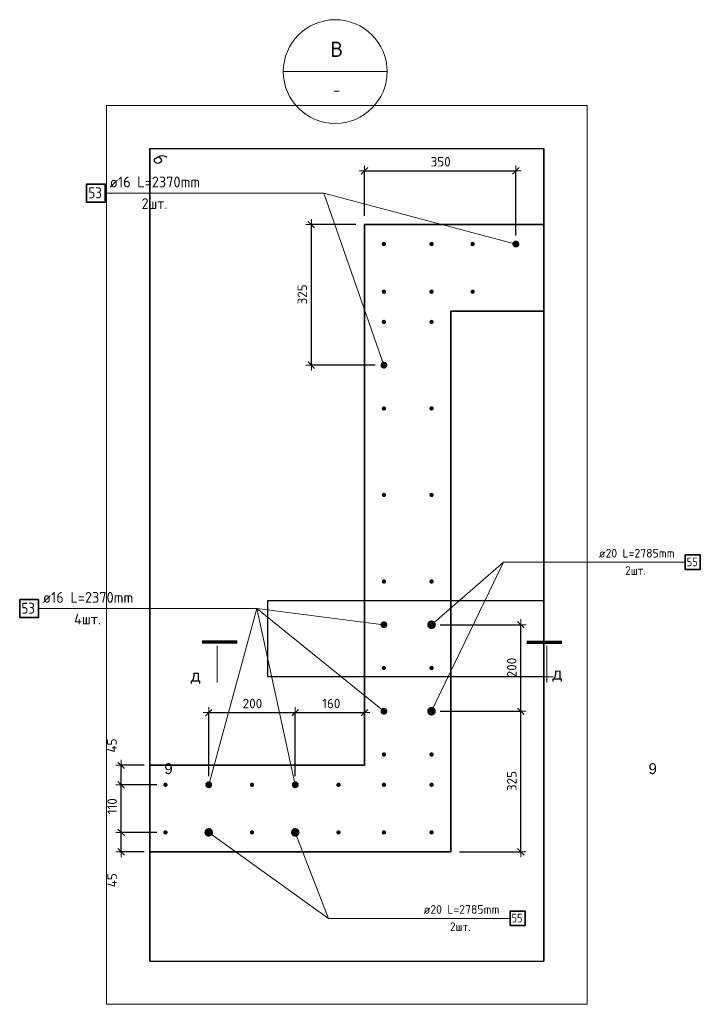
# Model space of a CAD drawing. Header units: millimetres. Extents: x 27309 to 183995, y -852 to 48500.
# Tile 91 of 93: x 180582 to 182155, y 35993 to 38269. Entities that reach past the tile are written whole.
import ezdxf

# ---------------------------------------------------------------- set-up
doc = ezdxf.new("R2010")
doc.units = ezdxf.units.MM
doc.header["$PDMODE"] = 65
for name, color, linetype, lineweight in [('Standard', 7, 'Continuous', 25), ('Арм.стержн. Выпуски', 180, 'Continuous', 35), ('Размерная линия_ общее', 7, 'Continuous', 13)]:
    doc.layers.add(name, color=color, linetype=linetype, lineweight=lineweight)
doc.styles.add('ARIAL', font='ARIAL.TTF')
doc.styles.add('ISOCPEUR', font='ISOCPEUR')
doc.styles.add('ITALICT', font='ITALICT_.TTF')
doc.dimstyles.new('DIMSTYLE_3', dxfattribs={"dimtxt": 22, "dimasz": 25, "dimexe": 0, "dimexo": 0, "dimgap": 11, "dimtad": 2, "dimdec": 0, "dimrnd": 5, "dimzin": 12, "dimdsep": 46, "dimtxsty": 'ISOCPEUR', "dimblk1": 'ALL_ML_STRICH', "dimblk2": 'ALL_ML_STRICH', "dimsah": 1, "dimcen": 0, "dimclrd": 7, "dimclre": 256, "dimclrt": 7, "dimadec": 0, "dimazin": 0, "dimtfac": 1, "dimtdec": 0, "dimtix": 1, "dimtmove": 2, "dimatfit": 3, "dimfxl": 0, "dimtzin": 0, "dimlwd": 0, "dimlwe": -3, "dimarcsym": 0})
doc.dimstyles.new('DIMSTYLE_5', dxfattribs={"dimtxt": 22, "dimasz": 25, "dimexe": 0, "dimexo": 0, "dimgap": 11, "dimtad": 2, "dimdec": 0, "dimrnd": 5, "dimzin": 12, "dimdsep": 46, "dimtxsty": 'ISOCPEUR', "dimblk1": 'ALL_ML_STRICH', "dimblk2": 'ALL_ML_STRICH', "dimsah": 1, "dimcen": 0, "dimclrd": 7, "dimclre": 256, "dimclrt": 7, "dimadec": 0, "dimazin": 0, "dimtfac": 1, "dimtdec": 0, "dimtix": 1, "dimtmove": 2, "dimatfit": 3, "dimfxl": 0, "dimtvp": 1.2, "dimtzin": 0, "dimlwd": 0, "dimlwe": -3, "dimarcsym": 0})

# ---------------------------------------------------------------- blocks, each defined once
blk = doc.blocks.new('ALL_ML_STRICH')
at = {"color": 0, "linetype": 'ByBlock', "lineweight": -2}
for p, q in [((-1, 0), (0.5, 0)), ((-0.3, -0.3), (0.3, 0.3)), ((0, -0.5), (0, 0.5))]:
    blk.add_line(p, q, dxfattribs=at)
blk = doc.blocks.new('*D224')
at = {"layer": 'DEFPOINTS', "color": 7, "linetype": 'Continuous', "lineweight": 13, "transparency": 33554687}
for p in [(181018.7, 36667.7), (181018.7, 36500.8), (181218.7, 36500.8)]:
    blk.add_point(p, dxfattribs=at)
at = {"layer": 'Размерная линия_ общее', "color": 253, "linetype": 'Continuous', "lineweight": -2, "true_color": 0xa0a0a0, "transparency": 33554687}
for p, q in [((181018.7, 36520.8), (181018.7, 36667.7)), ((181218.7, 36520.8), (181218.7, 36667.7))]:
    blk.add_line(p, q, dxfattribs=at)
at = {"layer": 'Размерная линия_ общее', "color": 7, "linetype": 'Continuous', "lineweight": -2, "transparency": 33554687}
blk.add_line((181018.7, 36667.7), (181218.7, 36667.7), dxfattribs=at)
at = {"layer": 'Размерная линия_ общее', "color": 7, "linetype": 'Continuous', "lineweight": 13, "transparency": 33554687, "xscale": 25, "yscale": 25, "zscale": 25, "rotation": 180}
blk.add_blockref('ALL_ML_STRICH', (181018.7, 36667.7), dxfattribs=at)
at = {"layer": 'Размерная линия_ общее', "color": 7, "linetype": 'Continuous', "lineweight": 13, "transparency": 33554687, "xscale": 25, "yscale": 25, "zscale": 25}
blk.add_blockref('ALL_ML_STRICH', (181218.7, 36667.7), dxfattribs=at)
at = {"layer": 'Размерная линия_ общее', "color": 7, "linetype": 'Continuous', "lineweight": 13, "transparency": 33554687, "insert": (181119.8, 36688.7), "char_height": 22, "width": 66, "attachment_point": 5, "style": 'ISOCPEUR'}
blk.add_mtext('\\A1;{200}', dxfattribs=at)
blk = doc.blocks.new('*D225')
at = {"layer": 'DEFPOINTS', "color": 7, "linetype": 'Continuous', "lineweight": 13, "transparency": 33554687}
for p in [(181378.7, 36674.4), (181218.7, 36667.7), (181218.7, 36500.8)]:
    blk.add_point(p, dxfattribs=at)
at = {"layer": 'Размерная линия_ общее', "color": 253, "linetype": 'Continuous', "lineweight": -2, "true_color": 0xa0a0a0, "transparency": 33554687}
for p, q in [((181218.7, 36520.8), (181218.7, 36667.7)), ((181378.7, 36667.7), (181378.7, 36667.7))]:
    blk.add_line(p, q, dxfattribs=at)
at = {"layer": 'Размерная линия_ общее', "color": 7, "linetype": 'Continuous', "lineweight": -2, "transparency": 33554687}
blk.add_line((181218.7, 36667.7), (181378.7, 36667.7), dxfattribs=at)
at = {"layer": 'Размерная линия_ общее', "color": 7, "linetype": 'Continuous', "lineweight": 13, "transparency": 33554687, "xscale": 25, "yscale": 25, "zscale": 25, "rotation": 180}
blk.add_blockref('ALL_ML_STRICH', (181218.7, 36667.7), dxfattribs=at)
at = {"layer": 'Размерная линия_ общее', "color": 7, "linetype": 'Continuous', "lineweight": 13, "transparency": 33554687, "xscale": 25, "yscale": 25, "zscale": 25}
blk.add_blockref('ALL_ML_STRICH', (181378.7, 36667.7), dxfattribs=at)
at = {"layer": 'Размерная линия_ общее', "color": 7, "linetype": 'Continuous', "lineweight": 13, "transparency": 33554687, "insert": (181302, 36688.7), "char_height": 22, "width": 66, "attachment_point": 5, "style": 'ISOCPEUR'}
blk.add_mtext('\\A1;{160}', dxfattribs=at)
blk = doc.blocks.new('*D226')
at = {"layer": 'DEFPOINTS', "color": 7, "linetype": 'Continuous', "lineweight": 13, "transparency": 33554687}
for p in [(181378.7, 37795.8), (181256, 37470.8), (181423.7, 37470.8)]:
    blk.add_point(p, dxfattribs=at)
at = {"layer": 'Размерная линия_ общее', "color": 253, "linetype": 'Continuous', "lineweight": -2, "true_color": 0xa0a0a0, "transparency": 33554687}
for p, q in [((181358.7, 37795.8), (181256, 37795.8)), ((181403.7, 37470.8), (181256, 37470.8))]:
    blk.add_line(p, q, dxfattribs=at)
at = {"layer": 'Размерная линия_ общее', "color": 7, "linetype": 'Continuous', "lineweight": -2, "transparency": 33554687}
blk.add_line((181256, 37470.8), (181256, 37795.8), dxfattribs=at)
at = {"layer": 'Размерная линия_ общее', "color": 7, "linetype": 'Continuous', "lineweight": 13, "transparency": 33554687, "xscale": 25, "yscale": 25, "zscale": 25}
for p, rotation in [((181256, 37795.8), 90), ((181256, 37470.8), 270)]:
    blk.add_blockref('ALL_ML_STRICH', p, dxfattribs=dict(at, rotation=rotation))
at = {"layer": 'Размерная линия_ общее', "color": 7, "linetype": 'Continuous', "lineweight": 13, "transparency": 33554687, "insert": (181235, 37634.4), "char_height": 22, "width": 66, "attachment_point": 5, "rotation": 90, "style": 'ISOCPEUR'}
blk.add_mtext('\\A1;{325}', dxfattribs=at)
blk = doc.blocks.new('*D227')
at = {"layer": 'DEFPOINTS', "color": 7, "linetype": 'Continuous', "lineweight": 13, "transparency": 33554687}
for p in [(181378.7, 37920.2), (181378.7, 37795.8), (181728.7, 37750.8)]:
    blk.add_point(p, dxfattribs=at)
at = {"layer": 'Размерная линия_ общее', "color": 253, "linetype": 'Continuous', "lineweight": -2, "true_color": 0xa0a0a0, "transparency": 33554687}
for p, q in [((181378.7, 37815.8), (181378.7, 37920.2)), ((181728.7, 37770.8), (181728.7, 37920.2))]:
    blk.add_line(p, q, dxfattribs=at)
at = {"layer": 'Размерная линия_ общее', "color": 7, "linetype": 'Continuous', "lineweight": -2, "transparency": 33554687}
blk.add_line((181378.7, 37920.2), (181728.7, 37920.2), dxfattribs=at)
at = {"layer": 'Размерная линия_ общее', "color": 7, "linetype": 'Continuous', "lineweight": 13, "transparency": 33554687, "xscale": 25, "yscale": 25, "zscale": 25, "rotation": 180}
blk.add_blockref('ALL_ML_STRICH', (181378.7, 37920.2), dxfattribs=at)
at = {"layer": 'Размерная линия_ общее', "color": 7, "linetype": 'Continuous', "lineweight": 13, "transparency": 33554687, "xscale": 25, "yscale": 25, "zscale": 25}
blk.add_blockref('ALL_ML_STRICH', (181728.7, 37920.2), dxfattribs=at)
at = {"layer": 'Размерная линия_ общее', "color": 7, "linetype": 'Continuous', "lineweight": 13, "transparency": 33554687, "insert": (181554.8, 37941.2), "char_height": 22, "width": 66, "attachment_point": 5, "style": 'ISOCPEUR'}
blk.add_mtext('\\A1;{350}', dxfattribs=at)
blk = doc.blocks.new('*D563')
at = {"layer": 'DEFPOINTS', "color": 7, "linetype": 'Continuous', "lineweight": 13, "transparency": 33554687}
for p in [(181533.8, 36670.8), (181578.7, 36345.8), (181740.2, 36345.8)]:
    blk.add_point(p, dxfattribs=at)
at = {"layer": 'Размерная линия_ общее', "color": 253, "linetype": 'Continuous', "lineweight": -2, "true_color": 0xa0a0a0, "transparency": 33554687}
for p, q in [((181553.8, 36670.8), (181740.2, 36670.8)), ((181598.7, 36345.8), (181740.2, 36345.8))]:
    blk.add_line(p, q, dxfattribs=at)
at = {"layer": 'Размерная линия_ общее', "color": 7, "linetype": 'Continuous', "lineweight": -2, "transparency": 33554687}
blk.add_line((181740.2, 36345.8), (181740.2, 36670.8), dxfattribs=at)
at = {"layer": 'Размерная линия_ общее', "color": 7, "linetype": 'Continuous', "lineweight": 13, "transparency": 33554687, "xscale": 25, "yscale": 25, "zscale": 25}
for p, rotation in [((181740.2, 36670.8), 90), ((181740.2, 36345.8), 270)]:
    blk.add_blockref('ALL_ML_STRICH', p, dxfattribs=dict(at, rotation=rotation))
at = {"layer": 'Размерная линия_ общее', "color": 7, "linetype": 'Continuous', "lineweight": 13, "transparency": 33554687, "insert": (181719.2, 36509.4), "char_height": 22, "width": 66, "attachment_point": 5, "rotation": 90, "style": 'ISOCPEUR'}
blk.add_mtext('\\A1;{325}', dxfattribs=at)
blk = doc.blocks.new('*D564')
at = {"layer": 'DEFPOINTS', "color": 7, "linetype": 'Continuous', "lineweight": 13, "transparency": 33554687}
for p in [(181533.8, 36870.8), (181533.8, 36670.8), (181740.2, 36670.8)]:
    blk.add_point(p, dxfattribs=at)
at = {"layer": 'Размерная линия_ общее', "color": 253, "linetype": 'Continuous', "lineweight": -2, "true_color": 0xa0a0a0, "transparency": 33554687}
for p, q in [((181553.8, 36870.8), (181740.2, 36870.8)), ((181553.8, 36670.8), (181740.2, 36670.8))]:
    blk.add_line(p, q, dxfattribs=at)
at = {"layer": 'Размерная линия_ общее', "color": 7, "linetype": 'Continuous', "lineweight": -2, "transparency": 33554687}
blk.add_line((181740.2, 36670.8), (181740.2, 36870.8), dxfattribs=at)
at = {"layer": 'Размерная линия_ общее', "color": 7, "linetype": 'Continuous', "lineweight": 13, "transparency": 33554687, "xscale": 25, "yscale": 25, "zscale": 25}
for p, rotation in [((181740.2, 36870.8), 90), ((181740.2, 36670.8), 270)]:
    blk.add_blockref('ALL_ML_STRICH', p, dxfattribs=dict(at, rotation=rotation))
at = {"layer": 'Размерная линия_ общее', "color": 7, "linetype": 'Continuous', "lineweight": 13, "transparency": 33554687, "insert": (181719.2, 36771.9), "char_height": 22, "width": 66, "attachment_point": 5, "rotation": 90, "style": 'ISOCPEUR'}
blk.add_mtext('\\A1;{200}', dxfattribs=at)
blk = doc.blocks.new('*D565')
at = {"layer": 'DEFPOINTS', "color": 7, "linetype": 'Continuous', "lineweight": 13, "transparency": 33554687}
for p in [(180918.7, 36390.8), (180816.4, 36345.8), (180889.5, 36345.8)]:
    blk.add_point(p, dxfattribs=at)
at = {"layer": 'Размерная линия_ общее', "color": 253, "linetype": 'Continuous', "lineweight": -2, "true_color": 0xa0a0a0, "transparency": 33554687}
for p, q in [((180898.7, 36390.8), (180816.4, 36390.8)), ((180869.5, 36345.8), (180816.4, 36345.8))]:
    blk.add_line(p, q, dxfattribs=at)
at = {"layer": 'Размерная линия_ общее', "color": 7, "linetype": 'Continuous', "lineweight": -2, "transparency": 33554687}
blk.add_line((180816.4, 36345.8), (180816.4, 36390.8), dxfattribs=at)
at = {"layer": 'Размерная линия_ общее', "color": 7, "linetype": 'Continuous', "lineweight": 13, "transparency": 33554687, "xscale": 25, "yscale": 25, "zscale": 25}
for p, rotation in [((180816.4, 36390.8), 90), ((180816.4, 36345.8), 270)]:
    blk.add_blockref('ALL_ML_STRICH', p, dxfattribs=dict(at, rotation=rotation))
at = {"layer": 'Размерная линия_ общее', "color": 7, "linetype": 'Continuous', "lineweight": 13, "transparency": 33554687, "insert": (180795.3, 36280.3), "char_height": 22, "width": 44, "attachment_point": 5, "rotation": 90, "style": 'ISOCPEUR'}
blk.add_mtext('\\A1;{45}', dxfattribs=at)
blk = doc.blocks.new('*D566')
at = {"layer": 'DEFPOINTS', "color": 7, "linetype": 'Continuous', "lineweight": 13, "transparency": 33554687}
for p in [(180918.7, 36500.8), (180816.4, 36390.8), (180918.7, 36390.8)]:
    blk.add_point(p, dxfattribs=at)
at = {"layer": 'Размерная линия_ общее', "color": 253, "linetype": 'Continuous', "lineweight": -2, "true_color": 0xa0a0a0, "transparency": 33554687}
for p, q in [((180898.7, 36500.8), (180816.4, 36500.8)), ((180898.7, 36390.8), (180816.4, 36390.8))]:
    blk.add_line(p, q, dxfattribs=at)
at = {"layer": 'Размерная линия_ общее', "color": 7, "linetype": 'Continuous', "lineweight": -2, "transparency": 33554687}
blk.add_line((180816.4, 36390.8), (180816.4, 36500.8), dxfattribs=at)
at = {"layer": 'Размерная линия_ общее', "color": 7, "linetype": 'Continuous', "lineweight": 13, "transparency": 33554687, "xscale": 25, "yscale": 25, "zscale": 25}
for p, rotation in [((180816.4, 36500.8), 90), ((180816.4, 36390.8), 270)]:
    blk.add_blockref('ALL_ML_STRICH', p, dxfattribs=dict(at, rotation=rotation))
at = {"layer": 'Размерная линия_ общее', "color": 7, "linetype": 'Continuous', "lineweight": 13, "transparency": 33554687, "insert": (180795.4, 36451.3), "char_height": 22, "width": 66, "attachment_point": 5, "rotation": 90, "style": 'ISOCPEUR'}
blk.add_mtext('\\A1;{110}', dxfattribs=at)
blk = doc.blocks.new('*D567')
at = {"layer": 'DEFPOINTS', "color": 7, "linetype": 'Continuous', "lineweight": 13, "transparency": 33554687}
for p in [(180889.5, 36545.8), (180816.4, 36500.8), (180918.7, 36500.8)]:
    blk.add_point(p, dxfattribs=at)
at = {"layer": 'Размерная линия_ общее', "color": 253, "linetype": 'Continuous', "lineweight": -2, "true_color": 0xa0a0a0, "transparency": 33554687}
for p, q in [((180869.5, 36545.8), (180816.4, 36545.8)), ((180898.7, 36500.8), (180816.4, 36500.8))]:
    blk.add_line(p, q, dxfattribs=at)
at = {"layer": 'Размерная линия_ общее', "color": 7, "linetype": 'Continuous', "lineweight": -2, "transparency": 33554687}
blk.add_line((180816.4, 36500.8), (180816.4, 36545.8), dxfattribs=at)
at = {"layer": 'Размерная линия_ общее', "color": 7, "linetype": 'Continuous', "lineweight": 13, "transparency": 33554687, "xscale": 25, "yscale": 25, "zscale": 25}
for p, rotation in [((180816.4, 36545.8), 90), ((180816.4, 36500.8), 270)]:
    blk.add_blockref('ALL_ML_STRICH', p, dxfattribs=dict(at, rotation=rotation))
at = {"layer": 'Размерная линия_ общее', "color": 7, "linetype": 'Continuous', "lineweight": 13, "transparency": 33554687, "insert": (180794.9, 36591.5), "char_height": 22, "width": 44, "attachment_point": 5, "rotation": 90, "style": 'ISOCPEUR'}
blk.add_mtext('\\A1;{45}', dxfattribs=at)

msp = doc.modelspace()

# ---------------------------------------------------------------- hatches: boundary and pattern name
at = {"layer": 'Арм.стержн. Выпуски', "linetype": 'Continuous', "lineweight": 35, "transparency": 33554687}
for color, points in [(4, [(181428.7, 37750.8), (181428.3, 37752.7), (181427.3, 37754.3), (181425.6, 37755.4), (181423.7, 37755.8), (181421.8, 37755.4), (181420.2, 37754.3), (181419.1, 37752.7), (181418.7, 37750.8), (181419.1, 37748.9), (181420.2, 37747.3), (181421.8, 37746.2), (181423.7, 37745.8), (181425.6, 37746.2), (181427.3, 37747.3), (181428.3, 37748.9)]), (4, [(181538.7, 37750.8), (181538.3, 37752.7), (181537.3, 37754.3), (181535.6, 37755.4), (181533.7, 37755.8), (181531.8, 37755.4), (181530.2, 37754.3), (181529.1, 37752.7), (181528.7, 37750.8), (181529.1, 37748.9), (181530.2, 37747.3), (181531.8, 37746.2), (181533.7, 37745.8), (181535.6, 37746.2), (181537.3, 37747.3), (181538.3, 37748.9)]), (4, [(181633.7, 37750.8), (181633.3, 37752.7), (181632.3, 37754.3), (181630.6, 37755.4), (181628.7, 37755.8), (181626.8, 37755.4), (181625.2, 37754.3), (181624.1, 37752.7), (181623.7, 37750.8), (181624.1, 37748.9), (181625.2, 37747.3), (181626.8, 37746.2), (181628.7, 37745.8), (181630.6, 37746.2), (181632.3, 37747.3), (181633.3, 37748.9)]), (7, [(181736.7, 37750.8), (181736.1, 37753.9), (181734.4, 37756.5), (181731.8, 37758.2), (181728.7, 37758.8), (181725.7, 37758.2), (181723.1, 37756.5), (181721.3, 37753.9), (181720.7, 37750.8), (181721.3, 37747.7), (181723.1, 37745.2), (181725.7, 37743.4), (181728.7, 37742.8), (181731.8, 37743.4), (181734.4, 37745.2), (181736.1, 37747.7)]), (4, [(181428.7, 37640.8), (181428.3, 37642.7), (181427.3, 37644.3), (181425.6, 37645.4), (181423.7, 37645.8), (181421.8, 37645.4), (181420.2, 37644.3), (181419.1, 37642.7), (181418.7, 37640.8), (181419.1, 37638.9), (181420.2, 37637.3), (181421.8, 37636.2), (181423.7, 37635.8), (181425.6, 37636.2), (181427.3, 37637.3), (181428.3, 37638.9)]), (4, [(181538.7, 37640.8), (181538.3, 37642.7), (181537.3, 37644.3), (181535.6, 37645.4), (181533.7, 37645.8), (181531.8, 37645.4), (181530.2, 37644.3), (181529.1, 37642.7), (181528.7, 37640.8), (181529.1, 37638.9), (181530.2, 37637.3), (181531.8, 37636.2), (181533.7, 37635.8), (181535.6, 37636.2), (181537.3, 37637.3), (181538.3, 37638.9)]), (4, [(181633.7, 37640.8), (181633.3, 37642.7), (181632.3, 37644.3), (181630.6, 37645.4), (181628.7, 37645.8), (181626.8, 37645.4), (181625.2, 37644.3), (181624.1, 37642.7), (181623.7, 37640.8), (181624.1, 37638.9), (181625.2, 37637.3), (181626.8, 37636.2), (181628.7, 37635.8), (181630.6, 37636.2), (181632.3, 37637.3), (181633.3, 37638.9)]), (4, [(181428.7, 37570.8), (181428.3, 37572.7), (181427.3, 37574.3), (181425.6, 37575.4), (181423.7, 37575.8), (181421.8, 37575.4), (181420.2, 37574.3), (181419.1, 37572.7), (181418.7, 37570.8), (181419.1, 37568.9), (181420.2, 37567.3), (181421.8, 37566.2), (181423.7, 37565.8), (181425.6, 37566.2), (181427.3, 37567.3), (181428.3, 37568.9)]), (4, [(181538.7, 37570.8), (181538.3, 37572.7), (181537.3, 37574.3), (181535.6, 37575.4), (181533.7, 37575.8), (181531.8, 37575.4), (181530.2, 37574.3), (181529.1, 37572.7), (181528.7, 37570.8), (181529.1, 37568.9), (181530.2, 37567.3), (181531.8, 37566.2), (181533.7, 37565.8), (181535.6, 37566.2), (181537.3, 37567.3), (181538.3, 37568.9)]), (7, [(181431.7, 37470.8), (181431.1, 37473.9), (181429.4, 37476.5), (181426.8, 37478.2), (181423.7, 37478.8), (181420.7, 37478.2), (181418.1, 37476.5), (181416.3, 37473.9), (181415.7, 37470.8), (181416.3, 37467.7), (181418.1, 37465.2), (181420.7, 37463.4), (181423.7, 37462.8), (181426.8, 37463.4), (181429.4, 37465.2), (181431.1, 37467.7)]), (4, [(181428.7, 37370.8), (181428.3, 37372.7), (181427.3, 37374.3), (181425.6, 37375.4), (181423.7, 37375.8), (181421.8, 37375.4), (181420.2, 37374.3), (181419.1, 37372.7), (181418.7, 37370.8), (181419.1, 37368.9), (181420.2, 37367.3), (181421.8, 37366.2), (181423.7, 37365.8), (181425.6, 37366.2), (181427.3, 37367.3), (181428.3, 37368.9)]), (4, [(181538.7, 37370.8), (181538.3, 37372.7), (181537.3, 37374.3), (181535.6, 37375.4), (181533.7, 37375.8), (181531.8, 37375.4), (181530.2, 37374.3), (181529.1, 37372.7), (181528.7, 37370.8), (181529.1, 37368.9), (181530.2, 37367.3), (181531.8, 37366.2), (181533.7, 37365.8), (181535.6, 37366.2), (181537.3, 37367.3), (181538.3, 37368.9)]), (4, [(181428.7, 37170.8), (181428.3, 37172.7), (181427.3, 37174.3), (181425.6, 37175.4), (181423.7, 37175.8), (181421.8, 37175.4), (181420.2, 37174.3), (181419.1, 37172.7), (181418.7, 37170.8), (181419.1, 37168.9), (181420.2, 37167.3), (181421.8, 37166.2), (181423.7, 37165.8), (181425.6, 37166.2), (181427.3, 37167.3), (181428.3, 37168.9)]), (4, [(181538.7, 37170.8), (181538.3, 37172.7), (181537.3, 37174.3), (181535.6, 37175.4), (181533.7, 37175.8), (181531.8, 37175.4), (181530.2, 37174.3), (181529.1, 37172.7), (181528.7, 37170.8), (181529.1, 37168.9), (181530.2, 37167.3), (181531.8, 37166.2), (181533.7, 37165.8), (181535.6, 37166.2), (181537.3, 37167.3), (181538.3, 37168.9)]), (4, [(181428.7, 36970.8), (181428.3, 36972.7), (181427.3, 36974.3), (181425.6, 36975.4), (181423.7, 36975.8), (181421.8, 36975.4), (181420.2, 36974.3), (181419.1, 36972.7), (181418.7, 36970.8), (181419.1, 36968.9), (181420.2, 36967.3), (181421.8, 36966.2), (181423.7, 36965.8), (181425.6, 36966.2), (181427.3, 36967.3), (181428.3, 36968.9)]), (4, [(181538.7, 36970.8), (181538.3, 36972.7), (181537.3, 36974.3), (181535.6, 36975.4), (181533.7, 36975.8), (181531.8, 36975.4), (181530.2, 36974.3), (181529.1, 36972.7), (181528.7, 36970.8), (181529.1, 36968.9), (181530.2, 36967.3), (181531.8, 36966.2), (181533.7, 36965.8), (181535.6, 36966.2), (181537.3, 36967.3), (181538.3, 36968.9)]), (7, [(181431.7, 36870.8), (181431.1, 36873.9), (181429.4, 36876.5), (181426.8, 36878.2), (181423.7, 36878.8), (181420.7, 36878.2), (181418.1, 36876.5), (181416.3, 36873.9), (181415.7, 36870.8), (181416.3, 36867.7), (181418.1, 36865.2), (181420.7, 36863.4), (181423.7, 36862.8), (181426.8, 36863.4), (181429.4, 36865.2), (181431.1, 36867.7)]), (7, [(181543.8, 36870.8), (181543, 36874.6), (181540.8, 36877.9), (181537.6, 36880.1), (181533.8, 36880.8), (181529.9, 36880.1), (181526.7, 36877.9), (181524.5, 36874.6), (181523.8, 36870.8), (181524.5, 36867), (181526.7, 36863.7), (181529.9, 36861.6), (181533.8, 36860.8), (181537.6, 36861.6), (181540.8, 36863.7), (181543, 36867)]), (4, [(181428.7, 36770.8), (181428.3, 36772.7), (181427.3, 36774.3), (181425.6, 36775.4), (181423.7, 36775.8), (181421.8, 36775.4), (181420.2, 36774.3), (181419.1, 36772.7), (181418.7, 36770.8), (181419.1, 36768.9), (181420.2, 36767.3), (181421.8, 36766.2), (181423.7, 36765.8), (181425.6, 36766.2), (181427.3, 36767.3), (181428.3, 36768.9)]), (4, [(181538.7, 36770.8), (181538.3, 36772.7), (181537.3, 36774.3), (181535.6, 36775.4), (181533.7, 36775.8), (181531.8, 36775.4), (181530.2, 36774.3), (181529.1, 36772.7), (181528.7, 36770.8), (181529.1, 36768.9), (181530.2, 36767.3), (181531.8, 36766.2), (181533.7, 36765.8), (181535.6, 36766.2), (181537.3, 36767.3), (181538.3, 36768.9)]), (7, [(181431.7, 36670.8), (181431.1, 36673.9), (181429.4, 36676.5), (181426.8, 36678.2), (181423.7, 36678.8), (181420.7, 36678.2), (181418.1, 36676.5), (181416.3, 36673.9), (181415.7, 36670.8), (181416.3, 36667.7), (181418.1, 36665.2), (181420.7, 36663.4), (181423.7, 36662.8), (181426.8, 36663.4), (181429.4, 36665.2), (181431.1, 36667.7)]), (7, [(181543.8, 36670.8), (181543, 36674.6), (181540.8, 36677.9), (181537.6, 36680.1), (181533.8, 36680.8), (181529.9, 36680.1), (181526.7, 36677.9), (181524.5, 36674.6), (181523.8, 36670.8), (181524.5, 36667), (181526.7, 36663.7), (181529.9, 36661.6), (181533.8, 36660.8), (181537.6, 36661.6), (181540.8, 36663.7), (181543, 36667)]), (4, [(181428.7, 36570.8), (181428.3, 36572.7), (181427.3, 36574.3), (181425.6, 36575.4), (181423.7, 36575.8), (181421.8, 36575.4), (181420.2, 36574.3), (181419.1, 36572.7), (181418.7, 36570.8), (181419.1, 36568.9), (181420.2, 36567.3), (181421.8, 36566.2), (181423.7, 36565.8), (181425.6, 36566.2), (181427.3, 36567.3), (181428.3, 36568.9)]), (4, [(181538.7, 36570.8), (181538.3, 36572.7), (181537.3, 36574.3), (181535.6, 36575.4), (181533.7, 36575.8), (181531.8, 36575.4), (181530.2, 36574.3), (181529.1, 36572.7), (181528.7, 36570.8), (181529.1, 36568.9), (181530.2, 36567.3), (181531.8, 36566.2), (181533.7, 36565.8), (181535.6, 36566.2), (181537.3, 36567.3), (181538.3, 36568.9)]), (4, [(180923.7, 36500.8), (180923.3, 36502.7), (180922.3, 36504.3), (180920.6, 36505.4), (180918.7, 36505.8), (180916.8, 36505.4), (180915.2, 36504.3), (180914.1, 36502.7), (180913.7, 36500.8), (180914.1, 36498.9), (180915.2, 36497.3), (180916.8, 36496.2), (180918.7, 36495.8), (180920.6, 36496.2), (180922.3, 36497.3), (180923.3, 36498.9)]), (7, [(181026.7, 36500.8), (181026.1, 36503.9), (181024.4, 36506.5), (181021.8, 36508.2), (181018.7, 36508.8), (181015.7, 36508.2), (181013.1, 36506.5), (181011.3, 36503.9), (181010.7, 36500.8), (181011.3, 36497.7), (181013.1, 36495.2), (181015.7, 36493.4), (181018.7, 36492.8), (181021.8, 36493.4), (181024.4, 36495.2), (181026.1, 36497.7)]), (4, [(181123.7, 36500.8), (181123.3, 36502.7), (181122.3, 36504.3), (181120.6, 36505.4), (181118.7, 36505.8), (181116.8, 36505.4), (181115.2, 36504.3), (181114.1, 36502.7), (181113.7, 36500.8), (181114.1, 36498.9), (181115.2, 36497.3), (181116.8, 36496.2), (181118.7, 36495.8), (181120.6, 36496.2), (181122.3, 36497.3), (181123.3, 36498.9)]), (7, [(181226.7, 36500.8), (181226.1, 36503.9), (181224.4, 36506.5), (181221.8, 36508.2), (181218.7, 36508.8), (181215.7, 36508.2), (181213.1, 36506.5), (181211.3, 36503.9), (181210.7, 36500.8), (181211.3, 36497.7), (181213.1, 36495.2), (181215.7, 36493.4), (181218.7, 36492.8), (181221.8, 36493.4), (181224.4, 36495.2), (181226.1, 36497.7)]), (4, [(181323.7, 36500.8), (181323.3, 36502.7), (181322.3, 36504.3), (181320.6, 36505.4), (181318.7, 36505.8), (181316.8, 36505.4), (181315.2, 36504.3), (181314.1, 36502.7), (181313.7, 36500.8), (181314.1, 36498.9), (181315.2, 36497.3), (181316.8, 36496.2), (181318.7, 36495.8), (181320.6, 36496.2), (181322.3, 36497.3), (181323.3, 36498.9)]), (4, [(181428.7, 36500.8), (181428.3, 36502.7), (181427.3, 36504.3), (181425.6, 36505.4), (181423.7, 36505.8), (181421.8, 36505.4), (181420.2, 36504.3), (181419.1, 36502.7), (181418.7, 36500.8), (181419.1, 36498.9), (181420.2, 36497.3), (181421.8, 36496.2), (181423.7, 36495.8), (181425.6, 36496.2), (181427.3, 36497.3), (181428.3, 36498.9)]), (4, [(181538.7, 36500.8), (181538.3, 36502.7), (181537.3, 36504.3), (181535.6, 36505.4), (181533.7, 36505.8), (181531.8, 36505.4), (181530.2, 36504.3), (181529.1, 36502.7), (181528.7, 36500.8), (181529.1, 36498.9), (181530.2, 36497.3), (181531.8, 36496.2), (181533.7, 36495.8), (181535.6, 36496.2), (181537.3, 36497.3), (181538.3, 36498.9)]), (4, [(180923.7, 36390.8), (180923.3, 36392.7), (180922.3, 36394.3), (180920.6, 36395.4), (180918.7, 36395.8), (180916.8, 36395.4), (180915.2, 36394.3), (180914.1, 36392.7), (180913.7, 36390.8), (180914.1, 36388.9), (180915.2, 36387.3), (180916.8, 36386.2), (180918.7, 36385.8), (180920.6, 36386.2), (180922.3, 36387.3), (180923.3, 36388.9)]), (7, [(181028.7, 36390.8), (181028, 36394.6), (181025.8, 36397.9), (181022.5, 36400.1), (181018.7, 36400.8), (181014.9, 36400.1), (181011.6, 36397.9), (181009.5, 36394.6), (181008.7, 36390.8), (181009.5, 36387), (181011.6, 36383.7), (181014.9, 36381.6), (181018.7, 36380.8), (181022.5, 36381.6), (181025.8, 36383.7), (181028, 36387)]), (4, [(181123.7, 36390.8), (181123.3, 36392.7), (181122.3, 36394.3), (181120.6, 36395.4), (181118.7, 36395.8), (181116.8, 36395.4), (181115.2, 36394.3), (181114.1, 36392.7), (181113.7, 36390.8), (181114.1, 36388.9), (181115.2, 36387.3), (181116.8, 36386.2), (181118.7, 36385.8), (181120.6, 36386.2), (181122.3, 36387.3), (181123.3, 36388.9)]), (7, [(181228.7, 36390.8), (181228, 36394.6), (181225.8, 36397.9), (181222.5, 36400.1), (181218.7, 36400.8), (181214.9, 36400.1), (181211.6, 36397.9), (181209.5, 36394.6), (181208.7, 36390.8), (181209.5, 36387), (181211.6, 36383.7), (181214.9, 36381.6), (181218.7, 36380.8), (181222.5, 36381.6), (181225.8, 36383.7), (181228, 36387)]), (4, [(181323.7, 36390.8), (181323.3, 36392.7), (181322.3, 36394.3), (181320.6, 36395.4), (181318.7, 36395.8), (181316.8, 36395.4), (181315.2, 36394.3), (181314.1, 36392.7), (181313.7, 36390.8), (181314.1, 36388.9), (181315.2, 36387.3), (181316.8, 36386.2), (181318.7, 36385.8), (181320.6, 36386.2), (181322.3, 36387.3), (181323.3, 36388.9)]), (4, [(181428.7, 36390.8), (181428.3, 36392.7), (181427.3, 36394.3), (181425.6, 36395.4), (181423.7, 36395.8), (181421.8, 36395.4), (181420.2, 36394.3), (181419.1, 36392.7), (181418.7, 36390.8), (181419.1, 36388.9), (181420.2, 36387.3), (181421.8, 36386.2), (181423.7, 36385.8), (181425.6, 36386.2), (181427.3, 36387.3), (181428.3, 36388.9)]), (4, [(181538.7, 36390.8), (181538.3, 36392.7), (181537.3, 36394.3), (181535.6, 36395.4), (181533.7, 36395.8), (181531.8, 36395.4), (181530.2, 36394.3), (181529.1, 36392.7), (181528.7, 36390.8), (181529.1, 36388.9), (181530.2, 36387.3), (181531.8, 36386.2), (181533.7, 36385.8), (181535.6, 36386.2), (181537.3, 36387.3), (181538.3, 36388.9)])]:
    msp.add_hatch(color=color, dxfattribs=at).paths.add_polyline_path(points)

# ---------------------------------------------------------------- linework, layer by layer
at = {"color": 52, "linetype": 'Continuous', "lineweight": -3, "transparency": 33554687}
for p, q in [((180882.7, 37971.4), (181793.4, 37971.4)), ((180882.7, 37971.4), (181793.4, 37971.4)), ((180882.7, 36093.4), (180882.7, 37971.4)), ((180882.7, 37971.4), (180882.7, 36093.4)), ((181793.4, 36093.4), (181793.4, 37971.4)), ((181793.4, 37971.4), (181793.4, 36093.4)), ((181155.3, 36750.6), (181155.3, 36926.8)), ((181155.3, 36926.8), (181793.4, 36926.8)), ((181155.3, 36750.6), (181155.3, 36926.8)), ((181155.3, 36926.8), (181793.4, 36926.8)), ((181793.4, 36926.8), (181793.4, 36750.6)), ((181793.4, 36926.8), (181793.4, 36750.6)), ((181793.4, 36750.6), (181155.3, 36750.6)), ((181793.4, 36750.6), (181155.3, 36750.6)), ((180882.7, 36093.4), (181793.4, 36093.4)), ((180882.7, 36093.4), (181793.4, 36093.4))]:
    msp.add_line(p, q, dxfattribs=at)
at = {"color": 7, "linetype": 'Continuous', "lineweight": 35, "transparency": 33554687}
for p, q in [((181378.7, 36545.8), (181378.7, 37795.8)), ((181378.7, 37795.8), (181578.7, 37795.8)), ((181578.7, 37595.8), (181578.7, 36545.8))]:
    msp.add_line(p, q, dxfattribs=at)
at = {"layer": 'Standard', "color": 7, "linetype": 'Continuous', "lineweight": 13, "transparency": 33554687}
for p, q in [((181191.1, 38149.5), (181431.1, 38149.5)), ((181038.1, 36822.4), (181038.1, 36737.6)), ((181800.3, 36822.4), (181800.3, 36737.6))]:
    msp.add_line(p, q, dxfattribs=at)
at = {"layer": 'Standard', "color": 7, "linetype": 'Continuous', "lineweight": 35, "transparency": 33554687}
for p, q in [((181793.4, 37845.8), (181793.4, 37545.8)), ((181793.4, 37795.8), (181578.7, 37795.8)), ((181578.7, 37595.8), (181793.4, 37595.8))]:
    msp.add_line(p, q, dxfattribs=at)
at = {"layer": 'Standard', "color": 7, "linetype": 'Continuous', "lineweight": 70, "transparency": 33554687}
for p, q in [((181084.2, 36830.4), (181003.8, 36830.4)), ((181754.2, 36830.4), (181834.6, 36830.4))]:
    msp.add_line(p, q, dxfattribs=at)
at = {"layer": 'Standard', "color": 52, "linetype": 'Continuous', "lineweight": 13, "transparency": 33554687}
msp.add_line((181155.3, 36750.6), (181815.3, 36750.6), dxfattribs=at)
at = {"layer": 'Standard', "color": 7, "linetype": 'Continuous', "lineweight": 13, "transparency": 33554687}
msp.add_lwpolyline([(180782.7, 35993.4), (181893.4, 35993.4), (181893.4, 38071.4), (180782.7, 38071.4), (180782.7, 35993.4)], dxfattribs=at)
msp.add_circle((181311.1, 38149.5), 120, dxfattribs=at)
at = {"layer": 'Арм.стержн. Выпуски', "color": 7, "linetype": 'Continuous', "lineweight": 13, "transparency": 33554687}
for p, q in [((180779.7, 37868.4), (181284.7, 37868.4)), ((181284.7, 37868.4), (181728.7, 37750.8)), ((181284.7, 37868.4), (181423.7, 37470.8)), ((181700.4, 37015.4), (181533.8, 36670.8)), ((181700.4, 37015.4), (181533.8, 36870.8)), ((181700.4, 37015.4), (182120.4, 37015.4)), ((180625.1, 36908.2), (181130.1, 36908.2)), ((181130.1, 36908.2), (181018.7, 36500.8)), ((181130.1, 36908.2), (181423.7, 36870.8)), ((181130.1, 36908.2), (181218.7, 36500.8)), ((181130.1, 36908.2), (181423.7, 36670.8)), ((181295.4, 36192.1), (181018.7, 36390.8)), ((181295.4, 36192.1), (181218.7, 36390.8)), ((181295.4, 36192.1), (181715.4, 36192.1))]:
    msp.add_line(p, q, dxfattribs=at)
at = {"layer": 'Арм.стержн. Выпуски', "color": 7, "linetype": 'Continuous', "lineweight": 35, "transparency": 33554687}
for points in [[(180736.4, 37847.6), (180779.7, 37847.6), (180779.7, 37889.3), (180736.4, 37889.3), (180736.4, 37847.6)], [(182120.4, 36998.8), (182155, 36998.8), (182155, 37032.1), (182120.4, 37032.1), (182120.4, 36998.8)], [(180581.8, 36887.3), (180625.1, 36887.3), (180625.1, 36929), (180581.8, 36929), (180581.8, 36887.3)], [(181715.4, 36175.4), (181750, 36175.4), (181750, 36208.7), (181715.4, 36208.7), (181715.4, 36175.4)]]:
    msp.add_lwpolyline(points, dxfattribs=at)
at = {"layer": 'Размерная линия_ общее', "color": 7, "linetype": 'Continuous', "lineweight": 35, "transparency": 33554687}
for p, q in [((180882.7, 36295.8), (180882.7, 36595.8)), ((180882.7, 36545.8), (181378.7, 36545.8)), ((181578.7, 36545.8), (181578.7, 36345.8)), ((181578.7, 36345.8), (180882.7, 36345.8))]:
    msp.add_line(p, q, dxfattribs=at)

# ---------------------------------------------------------------- texts
at = {"layer": 'Standard', "color": 7, "linetype": 'Continuous', "lineweight": 13, "transparency": 33554687}
for s, insert, char_height, width, attachment_point, style in [('\\A1;{\\fISOCPEUR|i0|b0;\\H35.000000;\\W1.000000;\\C7;В}\\P', (181314.3, 38201.1), 35, 42, 5, 'ISOCPEUR'), ('\\A1;{\\fISOCPEUR|i0|b0;\\H25.000000;\\W1.000000;\\C7;-}\\P', (181314.3, 38107), 25, 27.222, 5, 'ISOCPEUR'), ('\\A1;{\\fISOCPEUR|i0|b0;\\H30.000000;\\W1.000000;\\C7;д}\\P', (181812.8, 36738.9), 30, 32.667, 7, 'ISOCPEUR'), ('\\A1;{\\fISOCPEUR|i0|b0;\\H30.000000;\\W1.000000;\\C7;д}\\P', (180976.8, 36734.1), 30, 32.667, 7, 'ISOCPEUR'), ('\\W0.99;9', (180935.3, 36550.6), 25, 31.962, 3, 'ARIAL'), ('\\W0.99;9', (182035.3, 36550.6), 25, 31.962, 1, 'ARIAL')]:
    msp.add_mtext(s, dxfattribs=dict(at, insert=insert, char_height=char_height, width=width, attachment_point=attachment_point, style=style))
at = {"layer": 'Standard', "color": 7, "linetype": 'Continuous', "lineweight": 13, "transparency": 33554687, "insert": (180903.9, 37950.2), "char_height": 30, "width": 45.853, "attachment_point": 5, "rotation": 315, "style": 'ITALICT'}
msp.add_mtext('\\A1;{\\fItalicT|i0|b0;\\H30.000000;\\W1.000000;\\C7;6}\\P', dxfattribs=at)
at = {"layer": 'Арм.стержн. Выпуски', "color": 7, "linetype": 'Continuous', "lineweight": 25, "transparency": 33554687, "attachment_point": 7, "style": 'ISOCPEUR'}
for s, insert, char_height, width in [('\\W0.96;ø16 L=2370mm ', (180789.7, 37881.8), 25, 244.377), ('\\W0.87;53', (180740.6, 37856.8), 25, 45.901), ('\\W0.94;2шт. ', (180863.5, 37831.8), 25, 96.774), ('\\W0.98;ø20 L=2785mm ', (181920.4, 37026.1), 20, 199.696), ('\\W0.87;55', (182123.7, 37006.1), 20, 36.721), ('\\W0.94;2шт. ', (181981.4, 36986.1), 20, 77.419), ('\\W0.96;ø16 L=2370mm ', (180635.1, 36921.5), 25, 244.377), ('\\W0.87;53', (180585.9, 36896.5), 25, 45.901), ('\\W0.95;4шт. ', (180707.6, 36871.5), 25, 99.298), ('\\W0.98;ø20 L=2785mm ', (181515.4, 36202.7), 20, 199.696), ('\\W0.87;55', (181718.7, 36182.7), 20, 36.721), ('\\W0.94;2шт. ', (181576.4, 36162.7), 20, 77.419)]:
    msp.add_mtext(s, dxfattribs=dict(at, insert=insert, char_height=char_height, width=width))

# ---------------------------------------------------------------- dimensions: what is measured, and where the dimension line sits
at = {"layer": 'Размерная линия_ общее', "color": 7, "linetype": 'Continuous', "lineweight": 13, "transparency": 33554687}
for base, p1, p2, picture, middle in [((181728.7, 37920.2), (181378.7, 37815.8), (181728.7, 37770.8), '*D227', (181554.8, 37941.2)), ((181218.7, 36667.7), (181018.7, 36520.8), (181218.7, 36520.8), '*D224', (181119.8, 36688.7)), ((181378.7, 36667.7), (181218.7, 36520.8), (181378.7, 36667.7), '*D225', (181302, 36688.7))]:
    dim = msp.add_linear_dim(base=base, p1=p1, p2=p2, dimstyle='DIMSTYLE_3', override={"dimpost": '<>', "dimclrd": 7, "dimclre": 253, "dimclrt": 7, "dimlwd": 0, "dimlwe": 65533}, dxfattribs=at)
    dim.commit()
    dim.dimension.update_dxf_attribs({"geometry": picture, "text_midpoint": middle, "dimtype": 160})
for base, p1, p2, dimstyle, picture, middle in [((181256, 37795.8), (181403.7, 37470.8), (181358.7, 37795.8), 'DIMSTYLE_3', '*D226', (181235, 37634.4)), ((181740.2, 36870.8), (181553.8, 36670.8), (181553.8, 36870.8), 'DIMSTYLE_3', '*D564', (181719.2, 36771.9)), ((181740.2, 36670.8), (181598.7, 36345.8), (181553.8, 36670.8), 'DIMSTYLE_3', '*D563', (181719.2, 36509.4)), ((180816.4, 36545.8), (180898.7, 36500.8), (180869.5, 36545.8), 'DIMSTYLE_5', '*D567', (180794.9, 36591.5)), ((180816.4, 36500.8), (180898.7, 36390.8), (180898.7, 36500.8), 'DIMSTYLE_3', '*D566', (180795.4, 36451.3)), ((180816.4, 36390.8), (180869.5, 36345.8), (180898.7, 36390.8), 'DIMSTYLE_5', '*D565', (180795.3, 36280.3))]:
    dim = msp.add_linear_dim(base=base, p1=p1, p2=p2, angle=90, dimstyle=dimstyle, override={"dimpost": '<>', "dimclrd": 7, "dimclre": 253, "dimclrt": 7, "dimlwd": 0, "dimlwe": 65533}, dxfattribs=at)
    dim.commit()
    dim.dimension.update_dxf_attribs({"geometry": picture, "text_midpoint": middle, "dimtype": 160})

doc.saveas('drawing.dxf')
